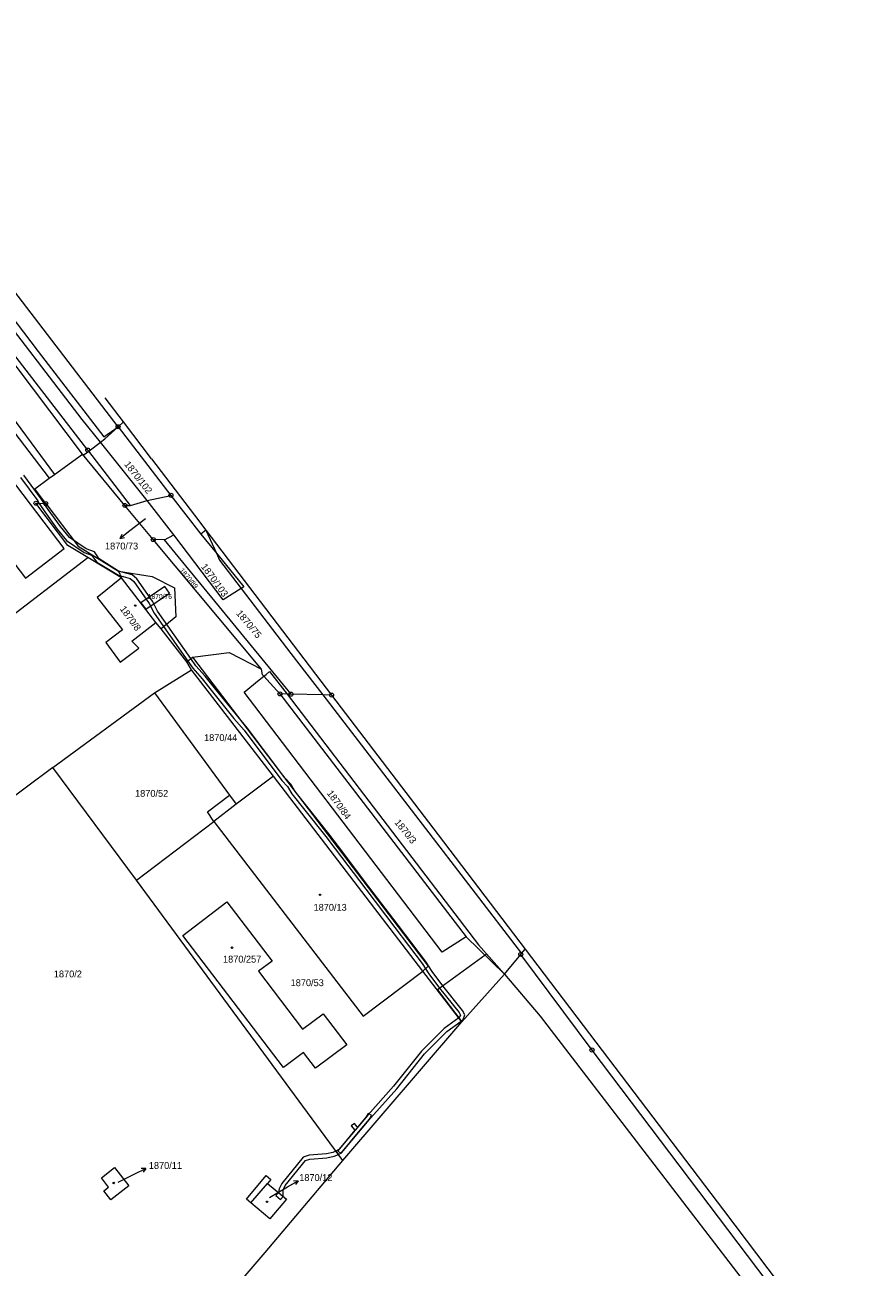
# Model space of a CAD drawing. Header units: metres. Extents: x -595226 to -593310, y -1169452 to -1167804.
# Tile 28 of 35: x -594184 to -593974, y -1168272 to -1167964. Entities that reach past the tile are written whole.
import ezdxf
from ezdxf.enums import TextEntityAlignment as Align

# ---------------------------------------------------------------- set-up
doc = ezdxf.new("R2010")
doc.units = ezdxf.units.M
doc.layers.add('geo katastr', color=5, linetype='Continuous', lineweight=0)
for name, color, linetype in [('Pop  PČ popisy', 7, 'Continuous'), ('Značky bodu BP', 7, 'Continuous'), ('Značky budov', 7, 'Continuous')]:
    doc.layers.add(name, color=color, linetype=linetype)
doc.styles.add('dgn023', font='dgn023.shx')

# ---------------------------------------------------------------- blocks, each defined once
blk = doc.blocks.new('4.02195')
at = {"layer": 'Značky budov', "color": 7, "linetype": 'Continuous', "lineweight": 13}
blk.add_circle((-0.01, 0), 0.175, dxfattribs=at)
blk = doc.blocks.new('4.02619')
at = {"layer": 'Značky budov', "color": 7, "linetype": 'Continuous', "lineweight": 13}
blk.add_circle((-0.01, 0), 0.175, dxfattribs=at)
blk = doc.blocks.new('4.02990')
at = {"layer": 'Značky budov', "color": 7, "linetype": 'Continuous', "lineweight": 13}
blk.add_circle((-0.01, 0), 0.175, dxfattribs=at)
blk = doc.blocks.new('4.021254')
at = {"layer": 'Značky budov', "color": 7, "linetype": 'Continuous', "lineweight": 13}
blk.add_circle((-0.01, 0), 0.175, dxfattribs=at)
blk = doc.blocks.new('4.021255')
at = {"layer": 'Značky budov', "color": 7, "linetype": 'Continuous', "lineweight": 13}
blk.add_circle((-0.01, 0), 0.175, dxfattribs=at)
blk = doc.blocks.new('1029108')
at = {"layer": 'Pop  PČ popisy', "color": 6, "linetype": 'Continuous', "lineweight": 0}
for p, q in [((0, 0), (-2.36, -1.85)), ((-2.36, -1.85), (-1.88, -0.84)), ((-2.36, -1.85), (-1.27, -1.63))]:
    blk.add_line(p, q, dxfattribs=at)
blk = doc.blocks.new('1029131')
at = {"layer": 'Pop  PČ popisy', "color": 6, "linetype": 'Continuous', "lineweight": 0}
for p, q in [((0, 0), (2.6, 1.5)), ((2.6, 1.5), (1.48, 1.43)), ((2.6, 1.5), (1.98, 0.57))]:
    blk.add_line(p, q, dxfattribs=at)
blk = doc.blocks.new('1029220')
at = {"layer": 'Pop  PČ popisy', "color": 6, "linetype": 'Continuous', "lineweight": 0}
for p, q in [((0, 0), (2.7, 1.32)), ((2.7, 1.32), (1.58, 1.33)), ((2.7, 1.32), (2.02, 0.43))]:
    blk.add_line(p, q, dxfattribs=at)
blk = doc.blocks.new('1.0587')
at = {"layer": 'Značky bodu BP', "color": 3, "linetype": 'Continuous', "lineweight": 13}
for radius in [0.5, 0.0303]:
    blk.add_circle((0, 0), radius, dxfattribs=at)
blk = doc.blocks.new('1.05265')
at = {"layer": 'Značky bodu BP', "color": 3, "linetype": 'Continuous', "lineweight": 13}
for radius in [0.5, 0.0303]:
    blk.add_circle((0, 0), radius, dxfattribs=at)
blk = doc.blocks.new('1.05282')
at = {"layer": 'Značky bodu BP', "color": 3, "linetype": 'Continuous', "lineweight": 13}
for radius in [0.5, 0.0303]:
    blk.add_circle((0, 0), radius, dxfattribs=at)
blk = doc.blocks.new('1.05355')
at = {"layer": 'Značky bodu BP', "color": 3, "linetype": 'Continuous', "lineweight": 13}
for radius in [0.5, 0.0303]:
    blk.add_circle((0, 0), radius, dxfattribs=at)
blk = doc.blocks.new('1.05357')
at = {"layer": 'Značky bodu BP', "color": 3, "linetype": 'Continuous', "lineweight": 13}
for radius in [0.5, 0.0303]:
    blk.add_circle((0, 0), radius, dxfattribs=at)
blk = doc.blocks.new('1.05372')
at = {"layer": 'Značky bodu BP', "color": 3, "linetype": 'Continuous', "lineweight": 13}
for radius in [0.5, 0.0303]:
    blk.add_circle((0, 0), radius, dxfattribs=at)
blk = doc.blocks.new('1.05378')
at = {"layer": 'Značky bodu BP', "color": 3, "linetype": 'Continuous', "lineweight": 13}
for radius in [0.5, 0.0303]:
    blk.add_circle((0, 0), radius, dxfattribs=at)
blk = doc.blocks.new('1.05379')
at = {"layer": 'Značky bodu BP', "color": 3, "linetype": 'Continuous', "lineweight": 13}
for radius in [0.5, 0.0303]:
    blk.add_circle((0, 0), radius, dxfattribs=at)
blk = doc.blocks.new('1.05380')
at = {"layer": 'Značky bodu BP', "color": 3, "linetype": 'Continuous', "lineweight": 13}
for radius in [0.5, 0.0303]:
    blk.add_circle((0, 0), radius, dxfattribs=at)
blk = doc.blocks.new('1.05883')
at = {"layer": 'Značky bodu BP', "color": 3, "linetype": 'Continuous', "lineweight": 13}
for radius in [0.5, 0.0303]:
    blk.add_circle((0, 0), radius, dxfattribs=at)
blk = doc.blocks.new('1.05884')
at = {"layer": 'Značky bodu BP', "color": 3, "linetype": 'Continuous', "lineweight": 13}
for radius in [0.5, 0.0303]:
    blk.add_circle((0, 0), radius, dxfattribs=at)
blk = doc.blocks.new('1.05885')
at = {"layer": 'Značky bodu BP', "color": 3, "linetype": 'Continuous', "lineweight": 13}
for radius in [0.5, 0.0303]:
    blk.add_circle((0, 0), radius, dxfattribs=at)

msp = doc.modelspace()

# ---------------------------------------------------------------- linework, layer by layer
at = {"layer": 'geo katastr', "color": 5, "true_color": 0x0000fa}
for p, q in [((-594160.65, -1168063.29), (-594236.91, -1167963.72)), ((-594251.12, -1167974.5), (-594176.37, -1168075.12)), ((-594160.65, -1168063.29), (-594159.34, -1168062.09)), ((-594163.89, -1168066.25), (-594160.65, -1168063.29)), ((-594160.65, -1168063.29), (-594147.54, -1168080.29)), ((-594167.93, -1168069.34), (-594165.03, -1168067.12)), ((-594165.03, -1168067.12), (-594163.89, -1168066.25)), ((-594169.45, -1168070.06), (-594169.02, -1168070.18)), ((-594158.96, -1168082.79), (-594169.45, -1168070.06)), ((-594169.02, -1168070.18), (-594167.93, -1168069.34)), ((-594152.38, -1168071.22), (-594141.71, -1168085.21)), ((-594153.47, -1168081.59), (-594147.54, -1168080.29)), ((-594147.54, -1168080.29), (-594140.13, -1168089.9)), ((-594178.59, -1168082.32), (-594170.54, -1168092.86)), ((-594158.96, -1168082.79), (-594157.56, -1168082.78)), ((-594151.93, -1168091.25), (-594158.96, -1168082.79)), ((-594157.56, -1168082.78), (-594153.47, -1168081.59)), ((-594146.8, -1168090.09), (-594153.47, -1168081.59)), ((-594153.88, -1168086.11), (-594157.76, -1168089.1)), ((-594141.71, -1168085.21), (-594138.88, -1168088.92)), ((-594138.88, -1168088.92), (-594140.13, -1168089.9)), ((-594138.88, -1168088.92), (-594136.29, -1168094.61)), ((-594138.88, -1168088.92), (-594107.72, -1168129.79)), ((-594170.54, -1168092.86), (-594160.55, -1168099.05)), ((-594125.13, -1168123.35), (-594151.93, -1168091.25)), ((-594149.16, -1168091.32), (-594151.93, -1168091.25)), ((-594149.16, -1168091.32), (-594146.8, -1168090.09)), ((-594117.77, -1168129.55), (-594149.16, -1168091.32)), ((-594193.5, -1168115.07), (-594168.17, -1168095.65)), ((-594159.77, -1168100.71), (-594168.17, -1168095.65)), ((-594136.29, -1168094.61), (-594135.52, -1168096.32)), ((-594160.55, -1168099.05), (-594159.77, -1168100.71)), ((-594160.55, -1168099.05), (-594152.19, -1168100.42)), ((-594135.52, -1168096.32), (-594130.15, -1168103.34)), ((-594151.26, -1168111.76), (-594159.77, -1168100.71)), ((-594152.19, -1168100.42), (-594146.67, -1168103.18)), ((-594146.67, -1168103.18), (-594146.3, -1168110.37)), ((-594130.15, -1168103.34), (-594117.82, -1168119.47)), ((-594146.3, -1168110.37), (-594149.99, -1168113.4)), ((-594142.19, -1168120.4), (-594083.79, -1168196.9)), ((-594117.82, -1168119.47), (-594109.93, -1168129.74)), ((-594151.63, -1168129.19), (-594142.44, -1168123.48)), ((-594142.44, -1168123.48), (-594143.63, -1168121.56)), ((-594122.16, -1168149.85), (-594142.44, -1168123.48)), ((-594129.4, -1168129.04), (-594125.71, -1168126.03)), ((-594125.71, -1168126.03), (-594124.52, -1168125.1)), ((-594124.52, -1168125.1), (-594123.98, -1168124.68)), ((-594123.98, -1168124.68), (-594123.08, -1168123.9)), ((-594123.08, -1168123.9), (-594118.78, -1168129.52)), ((-594176.78, -1168147.69), (-594151.63, -1168129.19)), ((-594080.33, -1168193.45), (-594129.4, -1168129.04)), ((-594118.78, -1168129.52), (-594071.29, -1168191.68)), ((-594109.93, -1168129.74), (-594060.67, -1168193.83)), ((-594176.78, -1168147.69), (-594219.19, -1168179.23)), ((-594156.11, -1168175.6), (-594176.78, -1168147.69)), ((-594122.16, -1168149.85), (-594131.35, -1168156.79)), ((-594085.11, -1168198.15), (-594122.16, -1168149.85)), ((-594138.49, -1168158.7), (-594133, -1168154.54)), ((-594131.35, -1168156.79), (-594136.88, -1168161.09)), ((-594136.88, -1168161.09), (-594138.49, -1168158.7)), ((-594156.11, -1168175.6), (-594136.88, -1168161.09)), ((-594104.92, -1168245.09), (-594156.11, -1168175.6)), ((-594074.37, -1168189.64), (-594080.33, -1168193.45)), ((-594071.29, -1168191.68), (-594064.86, -1168198.88)), ((-594064.86, -1168198.88), (-594060.84, -1168194.03)), ((-594083.79, -1168196.9), (-594085.11, -1168198.15)), ((-594075.43, -1168210.77), (-594085.11, -1168198.15)), ((-594075.43, -1168210.77), (-594064.86, -1168198.88)), ((-594064.86, -1168198.88), (-594056, -1168209.33)), ((-594056, -1168209.33), (-593968.91, -1168322.77)), ((-594104.92, -1168245.09), (-594075.43, -1168210.77)), ((-594160.66, -1168250.45), (-594156.49, -1168248.42)), ((-594127.75, -1168255.6), (-594123.59, -1168250.75)), ((-594123.16, -1168254.26), (-594118.64, -1168251.62))]:
    msp.add_line(p, q, dxfattribs=at)
for points in [[(-594240.38, -1167966.31), (-594208.91, -1168007.31), (-594180.46, -1168044.66), (-594164.18, -1168065.77), (-594160.65, -1168063.29)], [(-594157.56, -1168082.78), (-594167.93, -1168069.34), (-594168.15, -1168069.06), (-594244.85, -1167969.66)], [(-594153.47, -1168081.59), (-594165.03, -1168067.12), (-594169.55, -1168061.46), (-594241.73, -1167967.32)], [(-594169.45, -1168070.06), (-594185.68, -1168048.65), (-594214.24, -1168011.29), (-594245.68, -1167970.28)], [(-594222.28, -1168017.93), (-594194, -1168054.83), (-594177.73, -1168076.05)], [(-594152.38, -1168071.22), (-594159.34, -1168062.09), (-594163.86, -1168056.16)], [(-594205.2, -1168064.92), (-594201.97, -1168069.17), (-594205.53, -1168072.08), (-594183.6, -1168100.77), (-594174.03, -1168093.48), (-594196.01, -1168064.65), (-594199.88, -1168067.59), (-594203.11, -1168063.34)], [(-594177.73, -1168076.05), (-594176.37, -1168075.12), (-594169.45, -1168070.06)], [(-594184.81, -1168075.84), (-594180.54, -1168081.69), (-594180.17, -1168082.27), (-594178.8, -1168084.35), (-594175.71, -1168088.65), (-594173.39, -1168091.45), (-594169.03, -1168094.46), (-594167.21, -1168095.12), (-594165.94, -1168096.83), (-594160.51, -1168100.1), (-594157.65, -1168100.92), (-594156.76, -1168101.64), (-594152.96, -1168107.06), (-594151.72, -1168109.52), (-594143.38, -1168121.36), (-594142.14, -1168123.11), (-594139.8, -1168125.76), (-594137.21, -1168128.98), (-594131.95, -1168135.54), (-594129.43, -1168138.5), (-594120.06, -1168150.91), (-594118.66, -1168152.43), (-594117.59, -1168154.21), (-594114.33, -1168158.32), (-594109.17, -1168164.79), (-594106.82, -1168167.87), (-594099.26, -1168177.86), (-594092.04, -1168187.39), (-594085.29, -1168196.24), (-594083.6, -1168198.83), (-594080.99, -1168202.4), (-594076.11, -1168208.43), (-594075.79, -1168209.07), (-594076.22, -1168209.74), (-594075.61, -1168210.53), (-594075.1, -1168210.15), (-594074.71, -1168208.99), (-594075.27, -1168207.89), (-594080.19, -1168201.78), (-594082.78, -1168198.27), (-594084.47, -1168195.66), (-594091.24, -1168186.79), (-594098.46, -1168177.26), (-594106.02, -1168167.27), (-594108.39, -1168164.17), (-594113.55, -1168157.7), (-594113.55, -1168157.7), (-594116.77, -1168153.63), (-594117.86, -1168151.83), (-594119.3, -1168150.27), (-594128.65, -1168137.88), (-594136.43, -1168128.36), (-594139.04, -1168125.12), (-594141.36, -1168122.49), (-594142.6, -1168120.73)], [(-594142.6, -1168120.73), (-594150.86, -1168109), (-594152.1, -1168106.54), (-594156.02, -1168100.94), (-594157.19, -1168100.02), (-594160.55, -1168099.05), (-594165.3, -1168096.05), (-594166.51, -1168094.3), (-594168.57, -1168093.56), (-594172.71, -1168090.71), (-594174.91, -1168088.03), (-594177.98, -1168083.79), (-594179.72, -1168081.13), (-594184.01, -1168075.26)], [(-594168.17, -1168095.65), (-594173.07, -1168092.7), (-594181.01, -1168082.24), (-594178.59, -1168082.32), (-594181.26, -1168078.64), (-594177.73, -1168076.05)], [(-594140.13, -1168089.9), (-594136.29, -1168094.61), (-594129.52, -1168102.94), (-594130.15, -1168103.34), (-594134.61, -1168106.2), (-594146.8, -1168090.09)], [(-594159.77, -1168100.71), (-594165.87, -1168105.61), (-594159.56, -1168113.64), (-594163.71, -1168116.76), (-594160.15, -1168121.6), (-594155.5, -1168118.15), (-594157.2, -1168116.38), (-594151.26, -1168111.76)], [(-594149.07, -1168102.86), (-594154.99, -1168106.91), (-594153.75, -1168108.53), (-594147.91, -1168104.54), (-594149.07, -1168102.86)], [(-594143.63, -1168121.56), (-594149.99, -1168113.4), (-594151.26, -1168111.76)], [(-594143.63, -1168121.56), (-594142.19, -1168120.4), (-594133.12, -1168119.2), (-594125.13, -1168123.35)], [(-594120.53, -1168129.48), (-594124.52, -1168125.1), (-594124.82, -1168124.78), (-594125.13, -1168123.35)], [(-594151.63, -1168129.19), (-594133, -1168154.54), (-594131.35, -1168156.79)], [(-594117.77, -1168129.55), (-594118.78, -1168129.52), (-594120.53, -1168129.48)], [(-594120.53, -1168129.48), (-594074.37, -1168189.64), (-594064.86, -1168198.88)], [(-594107.72, -1168129.79), (-594109.93, -1168129.74), (-594117.77, -1168129.55)], [(-594107.72, -1168129.79), (-594081.31, -1168164.43), (-594059.77, -1168192.75)], [(-594136.88, -1168161.09), (-594099.87, -1168209.32), (-594085.11, -1168198.15)], [(-594122.49, -1168195.67), (-594125.86, -1168198.18), (-594114.91, -1168212.52), (-594109.79, -1168208.71), (-594103.94, -1168216.43), (-594111.71, -1168222.18), (-594114.66, -1168218.33), (-594119.69, -1168222.05), (-594144.6, -1168189.34), (-594133.69, -1168181.02), (-594122.49, -1168195.67)], [(-594081.51, -1168202.84), (-594075.43, -1168210.77), (-594064.86, -1168198.88), (-594069.3, -1168193.91), (-594069.69, -1168194.19), (-594081.51, -1168202.84)], [(-594060.84, -1168194.03), (-594060.67, -1168193.83), (-594059.77, -1168192.75)], [(-593901.66, -1168405.2), (-593943.07, -1168350.51), (-593963.28, -1168323.31), (-593980.3, -1168301.27), (-593999.76, -1168275.05), (-594043.19, -1168217.71), (-594060.84, -1168194.03)], [(-594059.77, -1168192.75), (-594010.58, -1168257.42), (-593930.86, -1168362.88), (-593882.76, -1168426.16)], [(-594097.98, -1168234.54), (-594091.59, -1168227.29), (-594084.71, -1168218.65), (-594079.14, -1168213.14), (-594075.61, -1168210.53), (-594076.22, -1168209.74), (-594079.8, -1168212.38), (-594085.45, -1168217.99), (-594092.35, -1168226.65), (-594098.74, -1168233.88), (-594105.91, -1168242.39), (-594106.65, -1168242.74), (-594106.05, -1168243.56), (-594105.29, -1168243.21), (-594097.98, -1168234.54)], [(-594100.62, -1168237.57), (-594098.35, -1168234.87), (-594097.78, -1168233.95), (-594098.63, -1168233.42), (-594099.17, -1168234.29), (-594101.18, -1168236.67), (-594101.37, -1168236.72), (-594102.05, -1168235.89), (-594102.85, -1168236.5), (-594102.01, -1168237.57), (-594106.19, -1168242.73), (-594105.4, -1168243.34), (-594100.62, -1168237.57)], [(-594106.05, -1168243.56), (-594106.65, -1168242.74), (-594107.41, -1168243.09), (-594109.01, -1168243.45), (-594113.27, -1168243.77), (-594114.76, -1168244.23), (-594120.06, -1168250.77), (-594120.71, -1168252.12), (-594120.91, -1168253.01), (-594121.55, -1168253.78), (-594120.41, -1168254.74), (-594119.77, -1168253.98), (-594119.73, -1168252.4), (-594119.2, -1168251.31), (-594114.18, -1168245.09), (-594113.09, -1168244.75), (-594108.87, -1168244.45), (-594107.09, -1168244.05), (-594106.05, -1168243.56)], [(-594157.98, -1168251.4), (-594162.47, -1168254.82), (-594164.19, -1168252.64), (-594162.99, -1168251.69), (-594164.72, -1168249.35), (-594161.5, -1168246.79), (-594157.98, -1168251.4)], [(-594136.1, -1168281.74), (-594124.17, -1168267.86), (-594104.92, -1168245.09)], [(-594127.75, -1168255.6), (-594128.85, -1168254.67), (-594123.92, -1168248.83), (-594122.78, -1168249.79), (-594123.59, -1168250.75), (-594118.94, -1168254.68), (-594123.07, -1168259.53), (-594127.75, -1168255.6)]]:
    msp.add_lwpolyline(points, dxfattribs=at)

# ---------------------------------------------------------------- block references
for name, p in [('1.05372', (-594160.65, -1168063.29)), ('1.05378', (-594168.15, -1168069.06)), ('1.05355', (-594147.54, -1168080.29)), ('1.05379', (-594181.01, -1168082.24)), ('1.05883', (-594178.59, -1168082.32)), ('1.0587', (-594158.96, -1168082.79)), ('1029108', (-594157.76, -1168089.1)), ('1.05282', (-594151.93, -1168091.25)), ('4.021254', (-594156.4, -1168107.61)), ('1.05885', (-594120.53, -1168129.48)), ('1.05357', (-594117.77, -1168129.55)), ('1.05884', (-594107.72, -1168129.79)), ('4.02990', (-594110.56, -1168179.26)), ('4.02195', (-594132.4, -1168192.36)), ('1.05265', (-594060.84, -1168194.03)), ('1.05380', (-594043.19, -1168217.71)), ('1029220', (-594156.49, -1168248.42)), ('4.021255', (-594161.69, -1168250.66)), ('1029131', (-594118.64, -1168251.62)), ('4.02619', (-594123.71, -1168255.32))]:
    msp.add_blockref(name, p, dxfattribs=at)

# ---------------------------------------------------------------- texts
at = {"layer": 'geo katastr', "color": 5, "true_color": 0x0000fa, "style": 'dgn023'}
for s, height, rotation, p in [('1870/102', 1.7, 308, (-594155.63, -1168075.84)), ('1870/89', 1.2, 310, (-594143.07, -1168100.84)), ('1870/103', 1.7, 306, (-594136.71, -1168101.3)), ('1870/8', 1.7, 306, (-594157.56, -1168110.76)), ('1870/75', 1.7, 310, (-594128.2, -1168112.19)), ('1870/84', 1.7, 306, (-594105.88, -1168156.94)), ('1870/3', 1.7, 309, (-594089.4, -1168163.55))]:
    msp.add_text(s, height=height, rotation=rotation, dxfattribs=at).set_placement(p, align=Align.MIDDLE_CENTER)
for s, height, p in [('1870/73', 1.7, (-594159.78, -1168092.85)), ('1870/76', 1.2, (-594150.29, -1168105.34)), ('1870/44', 1.7, (-594135.23, -1168140.32)), ('1870/52', 1.7, (-594152.33, -1168154.13)), ('1870/13', 1.7, (-594108.09, -1168182.36)), ('1870/257', 1.7, (-594129.9, -1168195.2)), ('1870/2', 1.7, (-594173.09, -1168198.87)), ('1870/53', 1.7, (-594113.77, -1168201.04)), ('1870/11', 1.7, (-594148.92, -1168246.32)), ('1870/12', 1.7, (-594111.64, -1168249.32))]:
    msp.add_text(s, height=height, dxfattribs=at).set_placement(p, align=Align.MIDDLE_CENTER)

doc.saveas('drawing.dxf')
